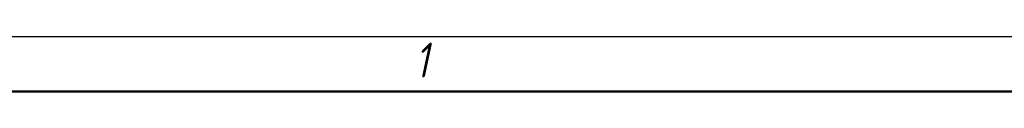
# Model space of a CAD drawing. Header units: millimetres. Extents: x -4813 to 10023, y -389 to 1491.
# Tile 34 of 36: x 1117 to 1474, y 1168 to 1188. Entities that reach past the tile are written whole.
import ezdxf

# ---------------------------------------------------------------- set-up
doc = ezdxf.new("R2010")
doc.units = ezdxf.units.MM
doc.header["$LTSCALE"] = 4
doc.layers.add('Кромка (ГОСТ)', color=7, linetype='Continuous', lineweight=50)
doc.styles.add('Альтернативный текст (ГОСТ)', font='arial.ttf', dxfattribs={"width": 0.8})

# ---------------------------------------------------------------- blocks, each defined once
blk = doc.blocks.new('Рамки ГОСТ - Рамка')
at = {"layer": 'Кромка (ГОСТ)', "lineweight": 25}
blk.add_line((0, 297), (420, 297), dxfattribs=at)
at = {"layer": 'Кромка (ГОСТ)'}
blk.add_line((415, 292), (20, 292), dxfattribs=at)
at = {"layer": 'Кромка (ГОСТ)', "insert": (315.02, 296.443), "char_height": 3.17, "width": 5.23268, "attachment_point": 1, "style": 'Альтернативный текст (ГОСТ)'}
blk.add_mtext('\\fGOST Common|b0|i1;{\\H3.1700;1}', dxfattribs=at)

msp = doc.modelspace()

# ---------------------------------------------------------------- block references
at = {"xscale": 4, "yscale": 4, "zscale": 4}
msp.add_blockref('Рамки ГОСТ - Рамка', (0, 0), dxfattribs=at)

doc.saveas('drawing.dxf')
